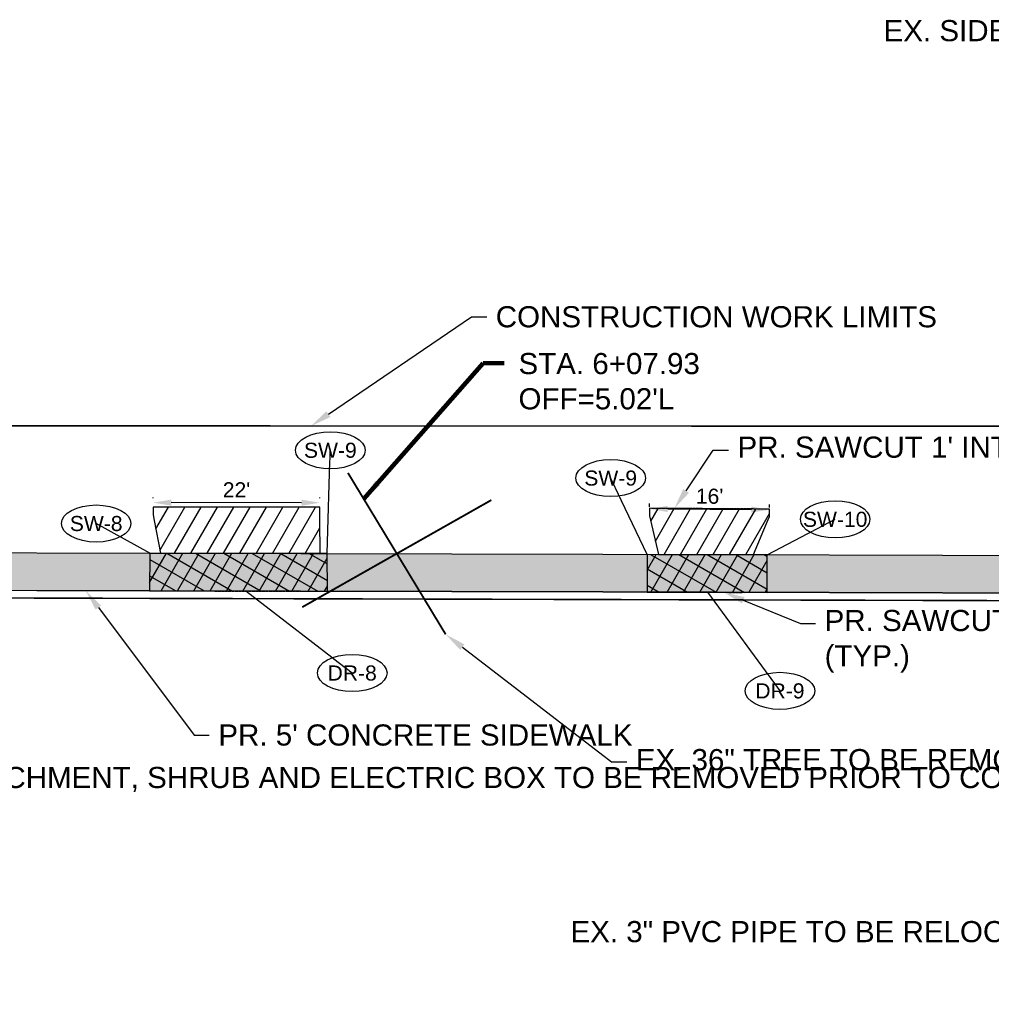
# Model space of a CAD drawing. Extents: x 193175 to 389459, y 288695 to 577709.
# Tile 9 of 30: x 194375 to 194504, y 288711 to 288841. Entities that reach past the tile are written whole.
import ezdxf
from ezdxf import colors
from ezdxf.entities.mleader import LeaderData, LeaderLine
from ezdxf.enums import TextEntityAlignment as Align
from ezdxf.math import Vec2, Vec3

# ---------------------------------------------------------------- set-up
doc = ezdxf.new("R2010")
doc.units = 0
doc.header["$MEASUREMENT"] = 0
doc.header["$PDSIZE"] = 5
doc.linetypes.add('c_p-bn-work-lim', pattern=[0.2, 0.1, -0.1])
doc.linetypes.add('c_p-pv-road-Saw', pattern=[0.4, 0.35, -0.05])
doc.layers.add('0_Working', color=4, linetype='Continuous', plot=False)
for name, color, linetype in [('AN-Text-Notes', 6, 'Continuous'), ('AN-Text-Notes-Balloon', 7, 'Continuous'), ('C_P-BN-Work-Lim', 2, 'c_p-bn-work-lim'), ('C_P-PV-Drive-Conc', 254, 'Continuous'), ('C_P-PV-Drive-Conc-Hatch', 8, 'Continuous'), ('C_P-PV-Road-Saw', 255, 'c_p-pv-road-Saw'), ('C_P-PV-Walk-Conc', 254, 'Continuous'), ('C_P-PV-Walk-Hatch', 250, 'Continuous'), ('C_P-PV-Walk-Hatch-6IN', 250, 'Continuous'), ('C_P-PV-Walk-Joint', 253, 'Continuous'), ('C_P-PV-Walk-Text', 7, 'Continuous'), ('G_X-AN-Text-Dim', 251, 'Continuous')]:
    doc.layers.add(name, color=color, linetype=linetype)
doc.styles.add('CT_P-Dim', font='arial.ttf')
doc.styles.add('CT_P-Symb', font='arial.ttf')
doc.styles.add('CT_P-Text', font='arial.ttf')
doc.styles.get("Standard").update_dxf_attribs({"font": 'simplex.shx'})
doc.dimstyles.new('CT_P-Dim-Eng_A', dxfattribs={"dimtxt": 0.1, "dimasz": 0.12, "dimexe": 0.035, "dimexo": 0.06, "dimgap": 0.035, "dimtad": 1, "dimdsep": 46, "dimtxsty": 'CT_P-Dim', "dimcen": 0, "dimclrd": 256, "dimclre": 256, "dimclrt": 256, "dimaunit": 1, "dimadec": 6, "dimazin": 0, "dimtfac": 0.75, "dimtix": 1, "dimtmove": 1, "dimatfit": 0, "dimfxl": 1, "dimtolj": 1, "dimtzin": 0, "dimlwd": -1, "dimlwe": -1, "dimarcsym": 0})
pattern_1 = [(60, (-0.0392, -2.0003), (-1.623797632, 0.9375), []), (150, (-0.0392, -2.0003), (-0.9375, -1.623797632), [])]
pattern_2 = [(60, (0, 0), (-1.623797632, 0.9375), [])]

# ---------------------------------------------------------------- blocks, each defined once
blk = doc.blocks.new('*D339')
at = {"layer": 'Defpoints', "color": 0, "transparency": 16777216}
for p in [(194392.86, 288777.41), (194392.86, 288776.81, 1111.41), (194414.93, 288776.8, 1111.41)]:
    blk.add_point(p, dxfattribs=at)
at = {"layer": 'G_X-AN-Text-Dim', "transparency": 16777216}
for p, q in [((194392.86, 288778.01), (194392.86, 288778.11)), ((194414.93, 288778), (194414.93, 288778.1)), ((194412.53, 288777.4), (194395.26, 288777.41))]:
    blk.add_line(p, q, dxfattribs=at)
for points in [[(194395.26, 288777.81), (194395.26, 288777.01), (194392.86, 288777.41)], [(194412.53, 288777.8), (194412.53, 288777), (194414.93, 288777.4)]]:
    blk.add_solid(points, dxfattribs=at)
at = {"layer": 'G_X-AN-Text-Dim', "transparency": 16777216, "insert": (194403.9, 288779.11), "char_height": 2, "attachment_point": 5, "rotation": 359.9586, "style": 'CT_P-Dim'}
blk.add_mtext("\\A1;22'", dxfattribs=at)
blk = doc.blocks.new('*D340')
at = {"layer": 'Defpoints', "color": 0, "transparency": 16777216}
for p in [(194458.61, 288775.66, 1110.87), (194474.49, 288775.55, 1110.87), (194474.5, 288776.48)]:
    blk.add_point(p, dxfattribs=at)
at = {"layer": 'G_X-AN-Text-Dim', "transparency": 16777216}
for p, q in [((194458.62, 288776.86), (194458.62, 288777.28)), ((194474.5, 288776.75), (194474.5, 288777.18)), ((194461.02, 288776.57), (194472.1, 288776.49))]:
    blk.add_line(p, q, dxfattribs=at)
for points in [[(194461.02, 288776.97), (194461.01, 288776.17), (194458.62, 288776.58)], [(194472.1, 288776.89), (194472.1, 288776.09), (194474.5, 288776.48)]]:
    blk.add_solid(points, dxfattribs=at)
at = {"layer": 'G_X-AN-Text-Dim', "transparency": 16777216, "insert": (194466.57, 288778.25), "char_height": 2, "attachment_point": 5, "rotation": 359.6281, "style": 'CT_P-Dim'}
blk.add_mtext("\\A1;16'", dxfattribs=at)
blk = doc.blocks.new('C_P-AN-ML-Oval-L')
at = {"transparency": 16777216}
blk.add_wipeout([(0.1836, 0.0607), (0.1956, 0.0504), (0.2064, 0.0382), (0.2146, 0.0246), (0.219, 0.0124), (0.2206, -0.0009), (0.2188, -0.0153), (0.2135, -0.0288), (0.2054, -0.0414), (0.1955, -0.0524), (0.1837, -0.0626), (0.1708, -0.0716), (0.1395, -0.0876), (0.108, -0.0987), (0.075, -0.1065), (0.0382, -0.1116), (0.0006, -0.1133), (-0.0364, -0.1116), (-0.073, -0.1067), (-0.1051, -0.0992), (-0.1361, -0.0885), (-0.1509, -0.0819), (-0.1651, -0.0742), (-0.1784, -0.0656), (-0.1905, -0.0559), (-0.2025, -0.0435), (-0.212, -0.0292), (-0.2174, -0.0156), (-0.2194, -0.001), (-0.2174, 0.0135), (-0.2124, 0.0266), (-0.2055, 0.0377), (-0.1966, 0.0482), (-0.1842, 0.0593), (-0.1707, 0.0689), (-0.1553, 0.0777), (-0.1393, 0.0853), (-0.1059, 0.097), (-0.0697, 0.1053), (-0.0349, 0.1098), (0.0006, 0.1113), (0.0369, 0.1098), (0.0726, 0.105), (0.1075, 0.0969), (0.1399, 0.0855), (0.1704, 0.0698)], dxfattribs=at)
blk.add_ellipse((0.0006, -0.001), major_axis=(-0.2306, 0), ratio=0.532621, dxfattribs=at)
at = {"transparency": 16777216, "style": 'CT_P-Symb'}
blk.add_attdef('XX-X', text='', height=0.1, dxfattribs=at).set_placement((0.0006, -0.001), align=Align.MIDDLE)
blk = doc.blocks.new('_None')
blk = doc.blocks.new('_Dot')
at = {"color": 0, "linetype": 'ByBlock', "lineweight": -2}
blk.add_line((-0.5, 0), (-1, 0), dxfattribs=at)
at = {"color": 0, "linetype": 'ByBlock', "const_width": 0.5}
blk.add_lwpolyline([(-0.25, 0, 1), (0.25, 0, 1)], format="xyb", close=True, dxfattribs=at)

msp = doc.modelspace()

# ---------------------------------------------------------------- hatches: boundary and pattern name
at = {"layer": 'C_P-PV-Drive-Conc-Hatch'}
h = msp.add_hatch(dxfattribs=at)
h.set_pattern_fill('ANSI31', color=256, scale=0.75, angle=15)
h.set_pattern_definition(pattern_2)
h.paths.add_polyline_path([(194392.861, 288775.812), (194393.002, 288775.055), (194393.81, 288770.723), (194414.971, 288770.668), (194414.943, 288775.131), (194414.938, 288775.797), (194414.932, 288776.796), (194392.861, 288776.812)])
h = msp.add_hatch(dxfattribs=at)
h.set_pattern_fill('ANSI31', color=256, scale=0.75, angle=15)
h.set_pattern_definition(pattern_2)
h.paths.add_polyline_path([(194458.61, 288775.656), (194458.746, 288775.079), (194459.813, 288770.552), (194472.395, 288770.518), (194474.33, 288775.163), (194474.492, 288775.553), (194474.499, 288776.553), (194458.616, 288776.656)])
at = {"layer": 'C_P-PV-Walk-Hatch', "transparency": 33554559}
h = msp.add_hatch(color=256, dxfattribs=at)
h.dxf.hatch_style = 1
edge = h.paths.add_edge_path()
edge.add_line((193897.703, 288771.583), (193900.065, 288771.171))
edge.add_line((193900.065, 288771.171), (193904.06, 288770.589))
edge.add_line((193904.06, 288770.589), (193926.39, 288770.753))
edge.add_line((193926.39, 288770.753), (193975.161, 288771.114))
edge.add_line((193975.161, 288771.114), (194035.253, 288771.56))
edge.add_line((194035.253, 288771.56), (194084.041, 288771.507))
edge.add_line((194084.041, 288771.507), (194094.04, 288770.497))
edge.add_line((194094.04, 288770.497), (194116.712, 288770.437))
edge.add_line((194116.712, 288770.437), (194126.712, 288771.41))
edge.add_line((194126.712, 288771.41), (194155.332, 288771.332))
edge.add_line((194155.332, 288771.332), (194212.345, 288771.188))
edge.add_line((194212.345, 288771.188), (194272.37, 288771.034))
edge.add_line((194272.37, 288771.034), (194332.386, 288770.88))
edge.add_line((194332.386, 288770.88), (194392.401, 288770.726))
edge.add_line((194392.401, 288770.726), (194452.426, 288770.572))
edge.add_line((194452.426, 288770.572), (194512.442, 288770.408))
edge.add_line((194512.442, 288770.408), (194572.466, 288770.254))
edge.add_line((194572.466, 288770.254), (194610.336, 288770.156))
edge.add_line((194610.336, 288770.156), (194609.334, 288774.902))
edge.add_line((194609.334, 288774.902), (194609.334, 288775.565))
edge.add_line((194609.334, 288775.565), (194616.349, 288775.568))
edge.add_line((194616.349, 288775.568), (194616.349, 288774.883))
edge.add_line((194616.349, 288774.883), (194615.322, 288765.143))
edge.add_line((194615.322, 288765.143), (194572.453, 288765.254))
edge.add_line((194572.453, 288765.254), (194512.429, 288765.408))
edge.add_line((194512.429, 288765.408), (194452.413, 288765.572))
edge.add_line((194452.413, 288765.572), (194392.388, 288765.726))
edge.add_line((194392.388, 288765.726), (194332.373, 288765.88))
edge.add_line((194332.373, 288765.88), (194272.357, 288766.034))
edge.add_line((194272.357, 288766.034), (194212.332, 288766.188))
edge.add_line((194212.332, 288766.188), (194155.318, 288766.332))
edge.add_line((194155.318, 288766.332), (194095.301, 288766.496))
edge.add_line((194095.301, 288766.496), (194035.269, 288766.56))
edge.add_line((194035.269, 288766.56), (193975.198, 288766.114))
edge.add_line((193975.198, 288766.114), (193926.427, 288765.753))
edge.add_line((193926.427, 288765.753), (193904.097, 288765.589))
edge.add_line((193904.097, 288765.589), (193891.221, 288764.543))
edge.add_line((193891.221, 288764.543), (193890.439, 288764.538))
edge.add_arc((193905.001, 288756.06), 16.85, 139.50933, 149.79414, ccw=False)
edge.add_arc((193905.443, 288755.798), 17.357, 125.10531, 139.79823, ccw=False)
edge.add_line((193895.462, 288769.998), (193896.434, 288770.685))
edge.add_line((193896.434, 288770.685), (193897.703, 288771.583))
at = {"layer": 'C_P-PV-Walk-Hatch-6IN'}
h = msp.add_hatch(dxfattribs=at)
h.set_pattern_fill('ANSI37', color=256, scale=0.75, angle=15)
h.set_pattern_definition(pattern_1)
h.paths.add_polyline_path([(194392.398, 288770.726), (194392.388, 288765.726), (194415.951, 288765.666), (194415.919, 288770.666)])
h = msp.add_hatch(dxfattribs=at)
h.set_pattern_fill('ANSI37', color=256, scale=0.75, angle=15)
h.set_pattern_definition(pattern_1)
h.paths.add_polyline_path([(194458.311, 288770.556), (194458.298, 288765.556), (194474.188, 288765.513), (194474.188, 288770.513)])

# ---------------------------------------------------------------- linework, layer by layer
at = {"layer": '0_Working', "elevation": 1111.412, "flags": 128}
msp.add_lwpolyline([(194394.744, 288765.721), (194415.002, 288765.668)], dxfattribs=at)
at = {"layer": '0_Working', "flags": 128}
msp.add_lwpolyline([(194460.608, 288765.55), (194470.907, 288765.522)], dxfattribs=at)
at = {"layer": 'AN-Text-Notes', "const_width": 0.25, "flags": 128}
for points in [[(194418.661, 288781.351), (194431.603, 288759.965)], [(194412.607, 288763.566), (194437.657, 288777.75)]]:
    msp.add_lwpolyline(points, dxfattribs=at)
at = {"layer": 'C_P-BN-Work-Lim', "color": 7, "const_width": 0.2, "flags": 128}
msp.add_lwpolyline([(194622.189, 288787.33), (194631.171, 288787.251), (194677.804, 288787.356), (194720.698, 288787.087), (194765.017, 288787.172), (194811.787, 288787.364), (194858.319, 288787.382), (194906.011, 288787.193), (194950.224, 288787.231), (194998.847, 288787.165), (195044.751, 288787.168), (195084.672, 288787.148), (195129.709, 288787.037), (195174.975, 288786.876), (195219.015, 288786.975), (195258.534, 288786.796), (195304.582, 288787.178), (195354.047, 288786.598), (195400.591, 288787.231), (195451.245, 288786.678), (195496.301, 288786.517), (195540.89, 288786.337), (195590.267, 288786.241), (195635.676, 288786.538), (195683.127, 288786.255), (195692.253, 288786.339), (195692.019, 288811.652), (195672.656, 288811.41), (195597.627, 288811.605), (195537.612, 288811.758), (195472.585, 288811.933), (195412.57, 288812.087), (195342.543, 288812.262), (195277.516, 288812.436), (195217.501, 288812.59), (195152.484, 288812.754), (195082.457, 288812.939), (195017.43, 288813.104), (194957.415, 288813.268), (194892.389, 288813.432), (194829.373, 288813.596), (194759.345, 288813.781), (194694.329, 288813.945), (194643.772, 288814.08), (194603.062, 288814.184), (194603.039, 288787.499), (194213.805, 288787.644), (193817.153, 288787.833), (193817.327, 288764.04), (193975.26, 288765.115), (194035.317, 288765.56), (194095.334, 288765.496), (194155.349, 288765.332), (194212.364, 288765.189), (194272.389, 288765.035), (194332.404, 288764.881), (194392.419, 288764.727), (194452.445, 288764.573), (194512.46, 288764.409), (194572.485, 288764.254), (194622.128, 288764.125)], close=True, dxfattribs=at)
at = {"layer": 'C_P-PV-Drive-Conc', "flags": 128}
for points, elevation in [([(194392.861, 288775.812), (194393.002, 288775.055), (194393.81, 288770.723), (194414.971, 288770.668), (194414.943, 288775.131), (194414.938, 288775.797), (194414.932, 288776.796), (194392.861, 288776.812)], 1111.412), ([(194458.61, 288775.656), (194458.746, 288775.079), (194459.813, 288770.552), (194472.395, 288770.518), (194474.33, 288775.163), (194474.492, 288775.553), (194474.499, 288776.553), (194458.616, 288776.656)], 1110.873)]:
    msp.add_lwpolyline(points, close=True, dxfattribs=dict(at, elevation=elevation))
at = {"layer": 'C_P-PV-Road-Saw', "flags": 128}
for points in [[(194414.938, 288775.796), (194414.932, 288776.796), (194392.861, 288776.812), (194392.861, 288775.812)], [(194474.492, 288775.553), (194474.499, 288776.553), (194458.616, 288776.656), (194458.61, 288775.656)]]:
    msp.add_lwpolyline(points, dxfattribs=at)
at = {"layer": 'C_P-PV-Walk-Conc', "elevation": 1116.647, "flags": 128}
msp.add_lwpolyline([(194332.386, 288770.88), (194392.401, 288770.726), (194452.426, 288770.572), (194512.442, 288770.408), (194572.466, 288770.254), (194610.336, 288770.156), (194609.334, 288774.902), (194609.334, 288775.565), (194616.349, 288775.568), (194616.349, 288774.883), (194615.322, 288765.143), (194615.322, 288765.143), (194615.322, 288765.143), (194572.453, 288765.254), (194512.429, 288765.408), (194452.413, 288765.572), (194392.388, 288765.726), (194332.373, 288765.88)], dxfattribs=at)
at = {"layer": 'C_P-PV-Walk-Hatch-6IN', "flags": 128}
for points, elevation in [([(194392.398, 288770.726), (194392.388, 288765.726), (194415.951, 288765.666), (194415.919, 288770.666)], 1116.647), ([(194458.311, 288770.556), (194458.298, 288765.556), (194474.188, 288765.513), (194474.188, 288770.513)], 2227.52)]:
    msp.add_lwpolyline(points, close=True, dxfattribs=dict(at, elevation=elevation))
at = {"layer": 'Defpoints', "color": 2, "flags": 128}
msp.add_lwpolyline([(194332.407, 288765.881), (194392.422, 288765.727), (194452.447, 288765.573), (194512.462, 288765.409), (194572.487, 288765.254), (194647.506, 288765.059), (194717.534, 288764.885), (194782.551, 288764.71), (194847.567, 288764.546), (194907.592, 288764.392), (194977.61, 288764.207), (195033.144, 288764.063), (195133.186, 288763.806), (195179.741, 288763.683), (195244.767, 288763.518), (195299.781, 288763.374), (195359.807, 288763.22), (195361.668, 288763.213), (195414.82, 288763.077), (195479.847, 288762.902), (195539.862, 288762.748), (195594.876, 288762.604), (195669.905, 288762.409), (195752.158, 288762.204)], dxfattribs=at)
at = {"layer": 'Defpoints', "flags": 128}
msp.add_lwpolyline([(194332.404, 288764.881), (194392.419, 288764.727), (194452.445, 288764.573), (194512.46, 288764.409), (194572.485, 288764.254), (194647.504, 288764.059), (194717.531, 288763.885), (194782.548, 288763.71), (194847.564, 288763.546), (194907.59, 288763.392), (194977.607, 288763.207), (195033.141, 288763.063), (195133.183, 288762.806), (195179.738, 288762.683), (195244.765, 288762.518), (195299.779, 288762.374), (195359.804, 288762.22), (195361.664, 288762.213), (195414.818, 288762.077), (195479.844, 288761.902), (195539.859, 288761.748), (195594.873, 288761.604), (195669.902, 288761.409), (195752.155, 288761.204)], dxfattribs=at)

# ---------------------------------------------------------------- dimensions: what is measured, and where the dimension line sits
at = {"layer": 'G_X-AN-Text-Dim'}
for p1, p2, distance, text, picture, middle in [((194414.932, 288776.796, 1111.412), (194392.861, 288776.812, 1111.412), -0.6, "22'", '*D339', (194403.898, 288779.108)), ((194458.61, 288775.656, 1110.873), (194474.492, 288775.553, 1110.873), 0.925, "16'", '*D340', (194466.568, 288778.251))]:
    dim = msp.add_aligned_dim(p1=p1, p2=p2, distance=distance, text=text, dimstyle='CT_P-Dim-Eng_A', override={"dimdec": 1, "dimpost": "'"}, dxfattribs=at)
    dim.commit()
    dim.dimension.update_dxf_attribs({"geometry": picture, "text_midpoint": middle})

# ---------------------------------------------------------------- leaders
at = {"layer": 'AN-Text-Notes-Balloon'}
ml = msp.add_multileader_block('Standard', dxfattribs=at)
ml.set_content('C_P-AN-ML-Oval-L', color=256, scale=20)
ml.set_attribute('XX-X', 'SW-9', width=0)
ml.set_leader_properties(color=256, linetype='ByLayer', lineweight=-1)
ml.set_arrow_properties(name='NONE')
ml.build(insert=Vec2(0, 0))
ml.multileader.update_dxf_attribs({"has_dogleg": 0, "text_right_attachment_type": 3, "dogleg_length": 0.06, "arrow_head_size": 2.4, "scale": 20, "block_connection_type": 1})
ctx = ml.context
ctx.base_point, ctx.scale, ctx.char_height, ctx.arrow_head_size, ctx.landing_gap_size, ctx.plane_origin = Vec3(194416.318, 288784.367, 1116.647), 20, 1.6, 2.4, 0.5, Vec3(194347.804, 288739.69, 1116.647)
ctx.right_attachment, ctx.attachment_type = 3, 1
notes = []
notes.append((ctx, [(0, (1, 1, 0), (194415.118, 288784.367, 1116.647), (1, 0), 1.2, [(0, [(194415.919, 288770.666, 1116.647)], 0, [])])]))
ctx.block.insert = Vec3(194416.318, 288784.367, 1116.647)
ml = msp.add_multileader_block('Standard', dxfattribs=at)
ml.set_content('C_P-AN-ML-Oval-L', color=256, scale=20)
ml.set_attribute('XX-X', 'SW-9', width=0)
ml.set_leader_properties(color=256, linetype='ByLayer', lineweight=-1)
ml.set_arrow_properties(name='NONE')
ml.build(insert=Vec2(0, 0))
ml.multileader.update_dxf_attribs({"has_dogleg": 0, "text_right_attachment_type": 3, "dogleg_length": 0.06, "arrow_head_size": 2.4, "scale": 20, "block_connection_type": 1})
ctx = ml.context
ctx.base_point, ctx.scale, ctx.char_height, ctx.arrow_head_size, ctx.landing_gap_size, ctx.plane_origin = Vec3(194453.451, 288780.687, 2227.52), 20, 1.6, 2.4, 0.5, Vec3(194390.196, 288739.58, 2227.52)
ctx.right_attachment, ctx.attachment_type = 3, 1
notes.append((ctx, [(1, (1, 1, 0), (194454.651, 288780.687, 2227.52), (-1, 0), 1.2, [(0, [(194458.311, 288770.556, 2227.52)], 0, [])])]))
ctx.block.insert = Vec3(194453.451, 288780.687, 2227.52)
ml = msp.add_multileader_block('Standard', dxfattribs=at)
ml.set_content('C_P-AN-ML-Oval-L', color=256, scale=20)
ml.set_attribute('XX-X', 'SW-8', width=0)
ml.set_leader_properties(color=256, linetype='ByLayer', lineweight=-1)
ml.set_arrow_properties(name='NONE')
ml.build(insert=Vec2(0, 0))
ml.multileader.update_dxf_attribs({"has_dogleg": 0, "text_right_attachment_type": 3, "dogleg_length": 0.06, "arrow_head_size": 2.4, "scale": 20, "block_connection_type": 1})
ctx = ml.context
ctx.base_point, ctx.scale, ctx.char_height, ctx.arrow_head_size, ctx.landing_gap_size, ctx.plane_origin = Vec3(194385.296, 288774.664, 1116.647), 20, 1.6, 2.4, 0.5, Vec3(194324.285, 288739.75, 1116.647)
ctx.right_attachment, ctx.attachment_type = 3, 1
notes.append((ctx, [(1, (1, 1, 0), (194386.496, 288774.664, 1116.647), (-1, 0), 1.2, [(0, [(194392.401, 288770.726, 1116.647)], 0, [])])]))
ctx.block.insert = Vec3(194385.296, 288774.664, 1116.647)
ml = msp.add_multileader_block('Standard', dxfattribs=at)
ml.set_content('C_P-AN-ML-Oval-L', color=256, scale=20)
ml.set_attribute('XX-X', 'SW-10', width=0)
ml.set_leader_properties(color=256, linetype='ByLayer', lineweight=-1)
ml.set_arrow_properties(name='NONE')
ml.build(insert=Vec2(0, 0))
ml.multileader.update_dxf_attribs({"has_dogleg": 0, "text_right_attachment_type": 3, "dogleg_length": 0.06, "arrow_head_size": 2.4, "scale": 20, "block_connection_type": 1})
ctx = ml.context
ctx.base_point, ctx.scale, ctx.char_height, ctx.arrow_head_size, ctx.landing_gap_size, ctx.plane_origin = Vec3(194483.191, 288775.221, 2227.52), 20, 1.6, 2.4, 0.5, Vec3(194406.072, 288739.537, 2227.52)
ctx.right_attachment, ctx.attachment_type = 3, 1
notes.append((ctx, [(0, (1, 1, 0), (194481.991, 288775.221, 2227.52), (1, 0), 1.2, [(0, [(194474.188, 288770.513, 2227.52)], 0, [])])]))
ctx.block.insert = Vec3(194483.191, 288775.221, 2227.52)
at = {"layer": 'C_P-PV-Walk-Text'}
ml = msp.add_multileader_mtext('Standard', dxfattribs=at)
ml.set_content('EX. SIDEWALK TO BE REMOVED, R-6.', color=256, style='CT_P-Text')
ml.set_leader_properties(color=256)
ml.build(insert=Vec2(0, 0))
ml.multileader.update_dxf_attribs({"dogleg_length": 0.1, "arrow_head_size": 2.8, "scale": 20})
ctx = ml.context
ctx.base_point, ctx.scale, ctx.char_height, ctx.arrow_head_size, ctx.landing_gap_size, ctx.plane_origin = Vec3(194519.358, 288839.657), 20, 2.8, 2.8, 1.2, Vec3(194741.816, 288850.734)
ctx.text_align_type = 2
notes.append((ctx, [(1, (1, 1, 0), (194563.669, 288839.657), (-1, 0), 2, [(1, [(194610.89, 288814.164), (194610.353, 288800.24)], 0, [])])]))
ctx.mtext.insert, ctx.mtext.width, ctx.mtext.defined_height, ctx.mtext.alignment, ctx.mtext.flow_direction = Vec3(194560.469, 288841.334), 43.65302, 0.549, 3, 5
ml = msp.add_multileader_mtext('Standard', dxfattribs=at)
ml.set_content('PR. SAWCUT AT ALL DRIVEWAYS\\P(TYP.)', color=256, style='CT_P-Text')
ml.set_leader_properties(color=256)
ml.build(insert=Vec2(0, 0))
ml.multileader.update_dxf_attribs({"dogleg_length": 0.1, "arrow_head_size": 2.8, "scale": 20})
ctx = ml.context
ctx.base_point, ctx.scale, ctx.char_height, ctx.arrow_head_size, ctx.landing_gap_size, ctx.plane_origin = Vec3(194956.451, 288836.172, 5.235), 20, 2.8, 2.8, 1.2, Vec3(195033.8, 288841.554, 5.235)
ctx.text_align_type = 2
notes.append((ctx, [(1, (1, 1, 0), (194992.167, 288836.172, 5.235), (-1, 0), 2, [(0, [(195004.261, 288810.739, 5.235)], 0, [])])]))
ctx.mtext.insert, ctx.mtext.width, ctx.mtext.defined_height, ctx.mtext.alignment, ctx.mtext.flow_direction = Vec3(194988.967, 288837.983, 5.235), 31.54253, 1.017, 3, 5
ml = msp.add_multileader_mtext('Standard', dxfattribs=at)
ml.set_content("PR. SAWCUT 1' INTO ASPHALT (TYP.)", color=256, style='CT_P-Text')
ml.set_leader_properties(color=256)
ml.build(insert=Vec2(0, 0))
ml.multileader.update_dxf_attribs({"text_right_attachment_type": 3, "dogleg_length": 0.1, "arrow_head_size": 2.8, "scale": 20})
ctx = ml.context
ctx.base_point, ctx.scale, ctx.char_height, ctx.arrow_head_size, ctx.landing_gap_size, ctx.plane_origin = Vec3(194002.152, 288784.224), 20, 2.8, 2.8, 1.2, Vec3(194082.861, 288794.122)
ctx.right_attachment = 3
notes.append((ctx, [(0, (1, 1, 0), (194000.152, 288784.224), (1, 0), 2, [(0, [(193989.081, 288777.441)], 0, [])])]))
ctx.mtext.insert, ctx.mtext.width, ctx.mtext.defined_height, ctx.mtext.flow_direction = Vec3(194003.352, 288786.035), 40.98213, 1.017, 5
ml = msp.add_multileader_mtext('Standard', dxfattribs=at)
ml.set_content("PR. SAWCUT 1' INTO ASPHALT (TYP.)", color=256, style='CT_P-Text')
ml.set_leader_properties(color=256)
ml.build(insert=Vec2(0, 0))
ml.multileader.update_dxf_attribs({"text_right_attachment_type": 3, "dogleg_length": 0.1, "arrow_head_size": 2.8, "scale": 20})
ctx = ml.context
ctx.base_point, ctx.scale, ctx.char_height, ctx.arrow_head_size, ctx.landing_gap_size, ctx.plane_origin = Vec3(194469.063, 288784.346, 5.235), 20, 2.8, 2.8, 1.2, Vec3(194549.771, 288796.765, 5.235)
ctx.right_attachment = 3
notes.append((ctx, [(0, (1, 1, 0), (194467.063, 288784.346, 5.235), (1, 0), 2, [(0, [(194461.899, 288776.635, 5.235)], 0, [])])]))
ctx.mtext.insert, ctx.mtext.width, ctx.mtext.defined_height, ctx.mtext.flow_direction = Vec3(194470.263, 288786.158, 5.235), 38.84792, 1.017, 5
ml = msp.add_multileader_mtext('Standard', dxfattribs=at)
ml.set_content("PR. 4' CONCRETE SIDEWALK", color=256, style='CT_P-Text')
ml.set_leader_properties(color=256)
ml.build(insert=Vec2(0, 0))
ml.multileader.update_dxf_attribs({"text_right_attachment_type": 3, "dogleg_length": 0.1, "arrow_head_size": 2.8, "scale": 20})
ctx = ml.context
ctx.base_point, ctx.scale, ctx.char_height, ctx.arrow_head_size, ctx.landing_gap_size, ctx.plane_origin = Vec3(194119.293, 288746.179), 20, 2.8, 2.8, 1.2, Vec3(194200.001, 288758.598)
ctx.right_attachment = 3
notes.append((ctx, [(0, (1, 1, 0), (194117.293, 288746.179), (1, 0), 2, [(0, [(194102.729, 288766.474)], 0, [])])]))
ctx.mtext.insert, ctx.mtext.width, ctx.mtext.defined_height, ctx.mtext.flow_direction = Vec3(194120.493, 288747.603), 33.38353, 1.017, 5
ml = msp.add_multileader_mtext('Standard', dxfattribs=at)
ml.set_content('EX. 3" PVC PIPE TO BE RELOCATED UNDER SIDEWALK, \\PD-3', color=256, style='CT_P-Text')
ml.set_leader_properties(color=256)
ml.build(insert=Vec2(0, 0))
ml.multileader.update_dxf_attribs({"dogleg_length": 0.1, "arrow_head_size": 2.8, "scale": 20})
ctx = ml.context
ctx.base_point, ctx.scale, ctx.char_height, ctx.arrow_head_size, ctx.landing_gap_size, ctx.plane_origin = Vec3(194516.093, 288720.559), 20, 2.8, 2.8, 1.2, Vec3(194566.101, 288748.481)
ctx.text_align_type = 2
notes.append((ctx, [(1, (1, 1, 0), (194556.612, 288720.559), (-1, 0), 2, [(0, [(194581.298, 288765.231)], 0, [])])]))
ctx.mtext.insert, ctx.mtext.width, ctx.mtext.defined_height, ctx.mtext.alignment, ctx.mtext.flow_direction = Vec3(194553.412, 288721.983), 38.8823, 1.017, 3, 5
ml = msp.add_multileader_mtext('Standard', dxfattribs=at)
ml.set_content("PR. 5' CONCRETE SIDEWALK", color=256, style='CT_P-Text')
ml.set_leader_properties(color=256)
ml.build(insert=Vec2(0, 0))
ml.multileader.update_dxf_attribs({"text_right_attachment_type": 3, "dogleg_length": 0.1, "arrow_head_size": 2.8, "scale": 20})
ctx = ml.context
ctx.base_point, ctx.scale, ctx.char_height, ctx.arrow_head_size, ctx.landing_gap_size, ctx.plane_origin = Vec3(193987.945, 288724.368), 20, 2.8, 2.8, 1.2, Vec3(194042.213, 288763.632)
ctx.right_attachment = 3
notes.append((ctx, [(0, (1, 1, 0), (193985.945, 288724.368), (1, 0), 2, [(0, [(193950.867, 288765.934)], 0, [])])]))
ctx.mtext.insert, ctx.mtext.width, ctx.mtext.defined_height, ctx.mtext.flow_direction = Vec3(193989.145, 288725.792), 33.38353, 1.017, 5
ml = msp.add_multileader_mtext('Standard', dxfattribs=at)
ml.set_content("PR. 5' CONCRETE SIDEWALK", color=256, style='CT_P-Text')
ml.set_leader_properties(color=256)
ml.build(insert=Vec2(0, 0))
ml.multileader.update_dxf_attribs({"text_right_attachment_type": 3, "dogleg_length": 0.1, "arrow_head_size": 2.8, "scale": 20})
ctx = ml.context
ctx.base_point, ctx.scale, ctx.char_height, ctx.arrow_head_size, ctx.landing_gap_size, ctx.plane_origin = Vec3(194400.295, 288746.606), 20, 2.8, 2.8, 1.2, Vec3(194483.78, 288760.424)
ctx.right_attachment = 3
notes.append((ctx, [(0, (1, 1, 0), (194398.295, 288746.606), (1, 0), 2, [(0, [(194383.919, 288765.748)], 0, [])])]))
ctx.mtext.insert, ctx.mtext.width, ctx.mtext.defined_height, ctx.mtext.flow_direction = Vec3(194401.495, 288748.029), 39.41656, 12.332, 5
ml = msp.add_multileader_mtext('Standard', dxfattribs=at)
ml.set_content('CONSTRUCTION WORK LIMITS / RIGHT OF WAY', color=256, style='CT_P-Text')
ml.set_leader_properties(color=256)
ml.build(insert=Vec2(0, 0))
ml.multileader.update_dxf_attribs({"text_right_attachment_type": 3, "dogleg_length": 0.1, "arrow_head_size": 2.8, "scale": 20})
ctx = ml.context
ctx.base_point, ctx.scale, ctx.char_height, ctx.arrow_head_size, ctx.landing_gap_size, ctx.plane_origin = Vec3(193984.278, 288713.129), 20, 2.8, 2.8, 1.2, Vec3(194042.309, 288750.632)
ctx.right_attachment = 3
notes.append((ctx, [(0, (1, 1, 0), (193982.278, 288713.129), (1, 0), 2, [(0, [(193926.488, 288764.753)], 0, [])])]))
ctx.mtext.insert, ctx.mtext.width, ctx.mtext.defined_height, ctx.mtext.flow_direction = Vec3(193985.478, 288714.553), 33.62065, 1.017, 5
ml = msp.add_multileader_mtext('Standard', dxfattribs=at)
ml.set_content('EX. 24" TREE TO BE REMOVED, R-2', color=256, style='CT_P-Text')
ml.set_leader_properties(color=256)
ml.build(insert=Vec2(0, 0))
ml.multileader.update_dxf_attribs({"text_right_attachment_type": 3, "dogleg_length": 0.1, "arrow_head_size": 2.8, "scale": 20})
ctx = ml.context
ctx.base_point, ctx.scale, ctx.char_height, ctx.arrow_head_size, ctx.landing_gap_size, ctx.plane_origin = Vec3(194105.589, 288735.038), 20, 2.8, 2.8, 1.2, Vec3(194108.38, 288770.094)
ctx.right_attachment = 3
notes.append((ctx, [(0, (1, 1, 0), (194103.589, 288735.038), (1, 0), 2, [(0, [(194061.351, 288758.932)], 0, [])])]))
ctx.mtext.insert, ctx.mtext.width, ctx.mtext.defined_height, ctx.mtext.flow_direction = Vec3(194106.789, 288736.715), 37.2913, 1.017, 5
for ctx, leaders in notes:
    for number, flags, end, landing, length, lines in leaders:
        leader = LeaderData()
        leader.index, (leader.has_last_leader_line, leader.has_dogleg_vector, leader.attachment_direction) = number, flags
        leader.last_leader_point, leader.dogleg_vector, leader.dogleg_length = Vec3(end), Vec3(landing), length
        for number, points, colour, breaks in lines:
            line = LeaderLine()
            line.index, line.vertices, line.color, line.breaks = number, Vec3.list(points), colors.encode_raw_color(colour), breaks
            leader.lines.append(line)
        ctx.leaders.append(leader)

# ---------------------------------------------------------------- next in the draw order: leaders
ml = msp.add_multileader_mtext('Standard', dxfattribs=at)
ml.set_content('CONSTRUCTION WORK LIMITS', color=256, style='CT_P-Text')
ml.set_leader_properties(color=256)
ml.build(insert=Vec2(0, 0))
ml.multileader.update_dxf_attribs({"text_right_attachment_type": 3, "dogleg_length": 0.1, "arrow_head_size": 2.8, "scale": 20})
ctx = ml.context
ctx.base_point, ctx.scale, ctx.char_height, ctx.arrow_head_size, ctx.landing_gap_size, ctx.plane_origin = Vec3(194437.041, 288802.009), 20, 2.8, 2.8, 1.2, Vec3(194473.934, 288811.722)
ctx.right_attachment = 3
notes = []
notes.append((ctx, [(0, (1, 1, 0), (194435.041, 288802.009), (1, 0), 2, [(0, [(194413.752, 288787.555)], 0, [])])]))
ctx.mtext.insert, ctx.mtext.defined_height, ctx.mtext.flow_direction = Vec3(194438.241, 288803.433), 1.017, 5
ctx.mtext.has_bg_fill, ctx.mtext.bg_color, ctx.mtext.bg_scale_factor, ctx.mtext.bg_transparency, ctx.mtext.use_window_bg_color = 1, -1027028792, 1.5, 0, 1
ml = msp.add_multileader_mtext('Standard', dxfattribs=at)
ml.set_content('EX. ENCROACHMENT, SHRUB AND ELECTRIC BOX TO BE REMOVED PRIOR TO CONSTRUCTION BY OWNER.', color=256, style='CT_P-Text')
ml.set_leader_properties(color=256)
ml.set_arrow_properties(name='DOT')
ml.build(insert=Vec2(0, 0))
ml.multileader.update_dxf_attribs({"dogleg_length": 0.1, "arrow_head_size": 2.8, "scale": 20})
ctx = ml.context
ctx.base_point, ctx.scale, ctx.char_height, ctx.arrow_head_size, ctx.landing_gap_size, ctx.plane_origin = Vec3(194497.193, 288740.976), 20, 2.8, 2.8, 1.2, Vec3(194564.125, 288758.111)
ctx.text_align_type = 2
notes.append((ctx, [(1, (1, 1, 0), (194557.799, 288740.976), (-1, 0), 2, [(0, [(194577.651, 288767.755)], 0, [])])]))
ctx.mtext.insert, ctx.mtext.width, ctx.mtext.defined_height, ctx.mtext.alignment, ctx.mtext.flow_direction = Vec3(194554.599, 288742.4), 56.54369, 1.017, 3, 5
ctx.mtext.has_bg_fill, ctx.mtext.bg_color, ctx.mtext.bg_scale_factor, ctx.mtext.bg_transparency, ctx.mtext.use_window_bg_color = 1, -1073741824, 1.5, 0, 1
for ctx, leaders in notes:
    for number, flags, end, landing, length, lines in leaders:
        leader = LeaderData()
        leader.index, (leader.has_last_leader_line, leader.has_dogleg_vector, leader.attachment_direction) = number, flags
        leader.last_leader_point, leader.dogleg_vector, leader.dogleg_length = Vec3(end), Vec3(landing), length
        for number, points, colour, breaks in lines:
            line = LeaderLine()
            line.index, line.vertices, line.color, line.breaks = number, Vec3.list(points), colors.encode_raw_color(colour), breaks
            leader.lines.append(line)
        ctx.leaders.append(leader)

# ---------------------------------------------------------------- next in the draw order: linework, layer by layer
at = {"layer": 'C_P-PV-Road-Saw', "elevation": 1116.647, "flags": 128}
msp.add_lwpolyline([(194394.709, 288765.72), (194415.002, 288765.668)], dxfattribs=at)
at = {"layer": 'C_P-PV-Road-Saw', "flags": 128}
msp.add_lwpolyline([(194460.608, 288765.55), (194470.907, 288765.522)], dxfattribs=at)

# ---------------------------------------------------------------- next in the draw order: leaders
at = {"layer": 'AN-Text-Notes-Balloon'}
ml = msp.add_multileader_block('Standard', dxfattribs=at)
ml.set_content('C_P-AN-ML-Oval-L', color=256, scale=20)
ml.set_attribute('XX-X', 'DR-8', width=0)
ml.set_leader_properties(color=256, linetype='ByLayer', lineweight=-1)
ml.set_arrow_properties(name='NONE')
ml.build(insert=Vec2(0, 0))
ml.multileader.update_dxf_attribs({"has_dogleg": 0, "text_right_attachment_type": 3, "dogleg_length": 0.06, "arrow_head_size": 2.4, "scale": 20, "block_connection_type": 1})
ctx = ml.context
ctx.base_point, ctx.scale, ctx.char_height, ctx.arrow_head_size, ctx.landing_gap_size, ctx.plane_origin = Vec3(194419.211, 288754.863), 20, 1.6, 2.4, 0.5, Vec3(194409.719, 288759.588)
ctx.right_attachment, ctx.attachment_type = 3, 1
notes = []
notes.append((ctx, [(0, (1, 1, 0), (194418.011, 288754.863), (1, 0), 1.2, [(0, [(194405.141, 288765.724)], 0, [])])]))
ctx.block.insert = Vec3(194419.211, 288754.863)
ml = msp.add_multileader_block('Standard', dxfattribs=at)
ml.set_content('C_P-AN-ML-Oval-L', color=256, scale=20)
ml.set_attribute('XX-X', 'DR-9', width=0)
ml.set_leader_properties(color=256, linetype='ByLayer', lineweight=-1)
ml.set_arrow_properties(name='NONE')
ml.build(insert=Vec2(0, 0))
ml.multileader.update_dxf_attribs({"has_dogleg": 0, "text_right_attachment_type": 3, "dogleg_length": 0.06, "arrow_head_size": 2.4, "scale": 20, "block_connection_type": 1})
ctx = ml.context
ctx.base_point, ctx.scale, ctx.char_height, ctx.arrow_head_size, ctx.landing_gap_size, ctx.plane_origin = Vec3(194475.873, 288752.495), 20, 1.6, 2.4, 0.5, Vec3(194470.873, 288758.055)
ctx.right_attachment, ctx.attachment_type = 3, 1
notes.append((ctx, [(0, (1, 1, 0), (194474.673, 288752.495), (1, 0), 1.2, [(0, [(194466.294, 288765.565)], 0, [])])]))
ctx.block.insert = Vec3(194475.873, 288752.495)
at = {"layer": 'C_P-PV-Walk-Text', "color": 7, "linetype": 'Continuous', "lineweight": -3}
msp.add_leader([(194420.747, 288777.903), (194436.554, 288795.886), (194439.354, 288795.886)], dimstyle='CT_P-Dim-Eng_A', override={"dimscale": 1, "dimasz": 2.8, "dimclrd": 256, "dimlwd": 65535}, dxfattribs=at)
at = {"layer": 'C_P-PV-Walk-Text'}
ml = msp.add_multileader_mtext('Standard', dxfattribs=at)
ml.set_content("10' SIDEWALK TRANSITION FROM 5' TO 4' BETWEEN STA 2+66.90' AND 3+09.50'", color=256, style='CT_P-Text')
ml.set_leader_properties(color=256)
ml.build(insert=Vec2(0, 0))
ml.multileader.update_dxf_attribs({"text_right_attachment_type": 3, "dogleg_length": 0.1, "arrow_head_size": 2.8, "scale": 20})
ctx = ml.context
ctx.base_point, ctx.scale, ctx.char_height, ctx.arrow_head_size, ctx.landing_gap_size, ctx.plane_origin = Vec3(194118.907, 288795.62), 20, 2.8, 2.8, 1.2, Vec3(194197.657, 288806.169)
ctx.right_attachment = 3
notes.append((ctx, [(0, (1, 1, 0), (194116.907, 288795.62), (1, 0), 2, [(1, [(194084.041, 288771.507), (194126.712, 288771.41)], 0, [])])]))
ctx.mtext.insert, ctx.mtext.width, ctx.mtext.defined_height, ctx.mtext.flow_direction = Vec3(194120.107, 288797.045), 78.15679, 1.017, 5
ml = msp.add_multileader_mtext('Standard', dxfattribs=at)
ml.set_content('PR. SAWCUT AT ALL DRIVEWAYS\\P(TYP.)', color=256, style='CT_P-Text')
ml.set_leader_properties(color=256)
ml.build(insert=Vec2(0, 0))
ml.multileader.update_dxf_attribs({"text_right_attachment_type": 3, "dogleg_length": 0.1, "arrow_head_size": 2.8, "scale": 20})
ctx = ml.context
ctx.base_point, ctx.scale, ctx.char_height, ctx.arrow_head_size, ctx.landing_gap_size, ctx.plane_origin = Vec3(194001.532, 288755.923, 5.235), 20, 2.8, 2.8, 1.2, Vec3(194085.217, 288768.342, 5.235)
ctx.right_attachment = 3
notes.append((ctx, [(0, (1, 1, 0), (193999.532, 288755.923, 5.235), (1, 0), 2, [(0, [(193987.543, 288766.206, 5.235)], 0, [])])]))
ctx.mtext.insert, ctx.mtext.width, ctx.mtext.defined_height, ctx.mtext.flow_direction = Vec3(194002.732, 288757.735, 5.235), 31.34369, 1.017, 5
ml = msp.add_multileader_mtext('Standard', dxfattribs=at)
ml.set_content('PR. SAWCUT AT ALL DRIVEWAYS\\P(TYP.)', color=256, style='CT_P-Text')
ml.set_leader_properties(color=256)
ml.build(insert=Vec2(0, 0))
ml.multileader.update_dxf_attribs({"text_right_attachment_type": 3, "dogleg_length": 0.1, "arrow_head_size": 2.8, "scale": 20})
ctx = ml.context
ctx.base_point, ctx.scale, ctx.char_height, ctx.arrow_head_size, ctx.landing_gap_size, ctx.plane_origin = Vec3(194480.608, 288761.381, 5.235), 20, 2.8, 2.8, 1.2, Vec3(194559.317, 288770.059, 5.235)
ctx.right_attachment = 3
notes.append((ctx, [(0, (1, 1, 0), (194478.608, 288761.381, 5.235), (1, 0), 2, [(0, [(194468.445, 288765.529, 5.235)], 0, [])])]))
ctx.mtext.insert, ctx.mtext.width, ctx.mtext.defined_height, ctx.mtext.flow_direction = Vec3(194481.808, 288763.193, 5.235), 24.50604, 1.017, 5
ml = msp.add_multileader_mtext('Standard', dxfattribs=at)
ml.set_content('EX. 36" TREE TO BE REMOVED, R-5', color=256, style='CT_P-Text')
ml.set_leader_properties(color=256)
ml.build(insert=Vec2(0, 0))
ml.multileader.update_dxf_attribs({"text_right_attachment_type": 3, "dogleg_length": 0.1, "arrow_head_size": 2.8, "scale": 20})
ctx = ml.context
ctx.base_point, ctx.scale, ctx.char_height, ctx.arrow_head_size, ctx.landing_gap_size, ctx.plane_origin = Vec3(194455.587, 288743.09), 20, 2.8, 2.8, 1.2, Vec3(194472.7, 288777.554)
ctx.right_attachment = 3
notes.append((ctx, [(0, (1, 1, 0), (194453.587, 288743.09), (1, 0), 2, [(0, [(194431.603, 288759.965)], 0, [])])]))
ctx.mtext.insert, ctx.mtext.width, ctx.mtext.defined_height, ctx.mtext.flow_direction = Vec3(194456.787, 288744.767), 37.2913, 1.017, 5
for ctx, leaders in notes:
    for number, flags, end, landing, length, lines in leaders:
        leader = LeaderData()
        leader.index, (leader.has_last_leader_line, leader.has_dogleg_vector, leader.attachment_direction) = number, flags
        leader.last_leader_point, leader.dogleg_vector, leader.dogleg_length = Vec3(end), Vec3(landing), length
        for number, points, colour, breaks in lines:
            line = LeaderLine()
            line.index, line.vertices, line.color, line.breaks = number, Vec3.list(points), colors.encode_raw_color(colour), breaks
            leader.lines.append(line)
        ctx.leaders.append(leader)

# ---------------------------------------------------------------- next in the draw order: texts
at = {"layer": 'C_P-PV-Walk-Text', "color": 7, "linetype": 'Continuous', "lineweight": -3, "insert": (194441.254, 288793.48), "char_height": 2.8, "width": 23.91261, "attachment_point": 4, "style": 'CT_P-Text', "bg_fill": 3, "box_fill_scale": 1.178571, "bg_fill_color": 256, "bg_fill_true_color": 13158600, "bg_fill_transparency": 0}
msp.add_mtext("{\\C256;STA. 6+07.93\\POFF=5.02'L}", dxfattribs=at)

# ---------------------------------------------------------------- next in the draw order: hatches: boundary and pattern name
at = {"layer": 'C_P-PV-Walk-Joint'}
h = msp.add_hatch(dxfattribs=at)
h.set_pattern_fill('GRATE', color=256, scale=3)
h.paths.add_polyline_path([(194360.535, 288765.807), (194360.535, 288770.807), (194361.035, 288770.807), (194361.035, 288765.807)])
h.paths.add_polyline_path([(194336.594, 288765.869), (194337.094, 288765.869), (194337.094, 288770.869), (194336.594, 288770.869)])
h.paths.add_polyline_path([(194581.048, 288770.231), (194581.548, 288770.231), (194581.548, 288765.231), (194581.048, 288765.231)])
h.paths.add_polyline_path([(195453.453, 288805.908), (195453.953, 288805.909), (195453.953, 288810.909), (195453.453, 288810.909)])
h.paths.add_polyline_path([(195405.329, 288805.818), (195405.839, 288805.819), (195404.845, 288810.817), (195404.335, 288810.817)])
edge = h.paths.add_edge_path(flags=17)
edge.add_line((195405.329, 288805.818), (195405.839, 288805.819))
edge.add_line((195405.839, 288805.819), (195404.845, 288810.817))

doc.saveas('drawing.dxf')
